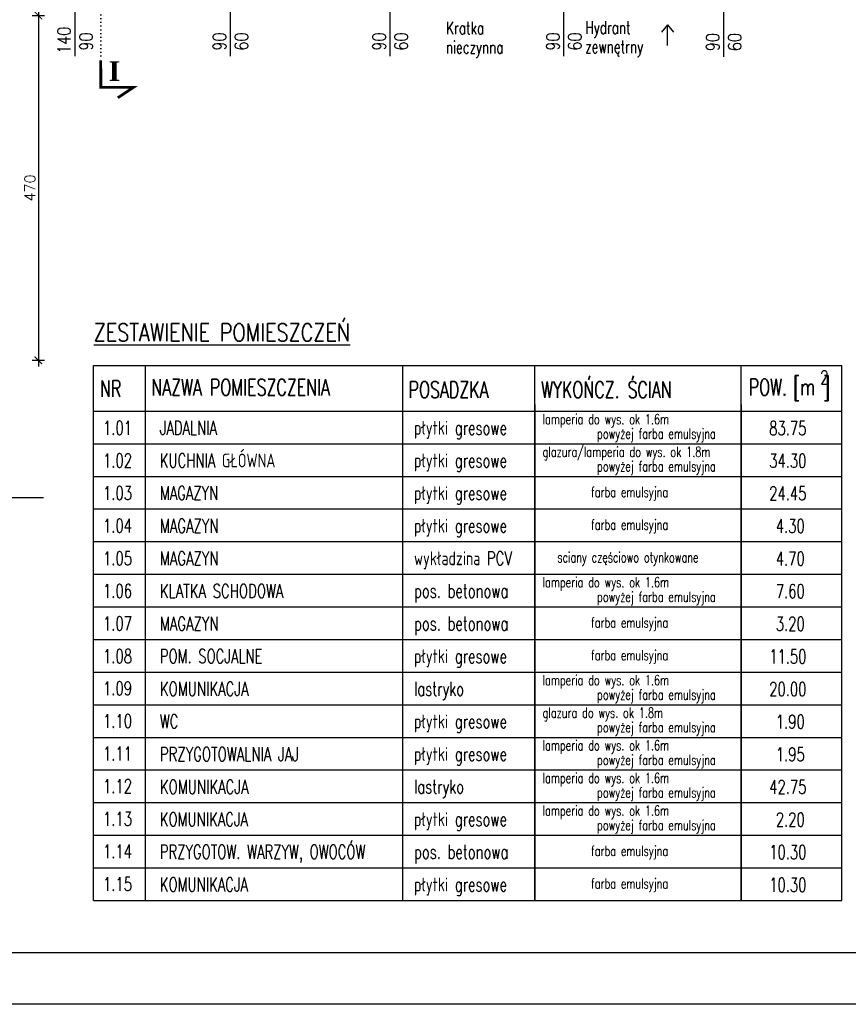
# Model space of a CAD drawing. Header units: millimetres. Extents: x 31969 to 285678, y -69766 to -1123.
# Tile 63 of 102: x 141825 to 142956, y -8681 to -7339. Entities that reach past the tile are written whole.
import ezdxf
from ezdxf.enums import TextEntityAlignment as Align
from ezdxf.lldxf.tags import DXFTag

# ---------------------------------------------------------------- set-up
doc = ezdxf.new("R2010")
doc.units = ezdxf.units.MM
doc.linetypes.add('ACAD_ISO02W100', pattern=[15, 12, -3])
doc.linetypes.add('DOT', pattern=[0.25, 0, -0.25])
for name, color, linetype in [('a-opis 1', 3, 'Continuous'), ('a-opis 2', 1, 'Continuous'), ('a-opis 3', 15, 'Continuous'), ('a-opis stolarki 1', 3, 'Continuous'), ('a-wentylacja', 3, 'Continuous'), ('a-wymiary', 11, 'Continuous'), ('a-ściany istniejące murowane', 6, 'Continuous')]:
    doc.layers.add(name, color=color, linetype=linetype)
doc.styles.add('IREK', font='simplex.shx', dxfattribs={"width": 0.8})
doc.styles.add('MAREK', font='simplex.shx')
doc.styles.add('RS01507', font='romans.shx', dxfattribs={"width": 0.7, "height": 0.15})
doc.styles.add('STYLE2', font='timesbd.ttf')
doc.styles.add('WYMIAR', font='romans.shx', dxfattribs={"width": 0.8})
tags = doc.linetypes.add('DASHED', pattern=[0.75, 0.5, -0.25]).pattern_tags.tags
tags[6:7] = [DXFTag(74, 4), DXFTag(75, 0), DXFTag(340, '0'), DXFTag(46, 1.0), DXFTag(50, 0.0), DXFTag(44, 0.0), DXFTag(45, 0.0)]
tags[4:5] = [DXFTag(74, 4), DXFTag(75, 0), DXFTag(340, '0'), DXFTag(46, 1.0), DXFTag(50, 0.0), DXFTag(44, 0.0), DXFTag(45, 0.0)]
doc.dimstyles.new('MAREK', dxfattribs={"dimscale": 0.85, "dimtxt": 17, "dimasz": 12, "dimexe": 10, "dimexo": 0.625, "dimgap": 5, "dimtad": 1, "dimdec": 1, "dimdsep": 46, "dimtxsty": 'MAREK', "dimblk1": 'ARCHTICK', "dimblk2": 'ARCHTICK', "dimsah": 1, "dimcen": 2.5, "dimdle": 10, "dimadec": 0, "dimazin": 0, "dimtfac": 1, "dimtdec": 1, "dimtmove": 1, "dimatfit": 3, "dimldrblk": 'ARCHTICK', "dimfxl": 0, "dimtolj": 1, "dimtzin": 0, "dimarcsym": 0})

# ---------------------------------------------------------------- blocks, each defined once
blk = doc.blocks.new('_ARCHTICK')
at = {"color": 0, "linetype": 'ByBlock', "const_width": 0.15}
blk.add_lwpolyline([(-0.5, -0.5), (0.5, 0.5)], dxfattribs=at)
blk = doc.blocks.new('*D9')
at = {"layer": 'a-wymiary', "color": 0, "lineweight": -2, "ltscale": 100}
for p, q in [((141851, -7324.4), (141851, -7811.4)), ((141842.5, -7332.9), (141859.5, -7332.9)), ((141842.5, -7802.9), (141859.5, -7802.9))]:
    blk.add_line(p, q, dxfattribs=at)
at = {"layer": 'DEFPOINTS', "color": 0, "ltscale": 100}
for p in [(141813.1, -7332.9), (141813.1, -7802.9), (141851, -7802.9)]:
    blk.add_point(p, dxfattribs=at)
at = {"layer": 'a-wymiary', "color": 0, "lineweight": -2, "ltscale": 100, "xscale": 10.2, "yscale": 10.2, "zscale": 10.2}
for p, rotation in [((141851, -7332.9), 90), ((141851, -7802.9), 270)]:
    blk.add_blockref('_ARCHTICK', p, dxfattribs=dict(at, rotation=rotation))
at = {"layer": 'a-wymiary', "color": 0, "ltscale": 100, "insert": (141839.5, -7567.9), "char_height": 14.45, "attachment_point": 5, "rotation": 90, "style": 'MAREK'}
blk.add_mtext('\\A1;470', dxfattribs=at)

msp = doc.modelspace()

# ---------------------------------------------------------------- linework, layer by layer
at = {"layer": 'a-opis 1', "linetype": 'DOT', "ltscale": 20}
msp.add_line((141936.15, -7168.62), (141936.15, -7393.95), dxfattribs=at)
at = {"layer": 'a-opis 2'}
for p, q in [((141926.08, -7872.19), (142947.09, -7872.19)), ((141926.08, -7916.67), (142947.09, -7916.67)), ((141926.08, -7961.14), (142947.09, -7961.14)), ((141926.08, -8005.61), (142947.09, -8005.61)), ((141926.08, -8005.61), (142947.09, -8005.61)), ((141926.08, -8050.08), (142947.09, -8050.08)), ((141926.08, -8050.08), (142947.09, -8050.08)), ((141926.08, -8050.08), (142947.09, -8050.08)), ((141926.08, -8094.56), (142947.09, -8094.56)), ((141926.08, -8139.03), (142947.09, -8139.03)), ((141926.08, -8183.5), (142947.09, -8183.5)), ((141926.08, -8227.97), (142947.09, -8227.97)), ((141926.08, -8272.44), (142947.09, -8272.44)), ((141926.08, -8316.92), (142947.09, -8316.92)), ((141926.08, -8361.39), (142947.09, -8361.39)), ((141926.08, -8405.86), (142947.09, -8405.86)), ((141926.08, -8450.33), (142947.09, -8450.33)), ((141926.08, -8494.8), (142947.09, -8494.8))]:
    msp.add_line(p, q, dxfattribs=at)
at = {"layer": 'a-opis 2', "ltscale": 2}
for points in [[(144793.33, -8680.89), (139893.33, -8680.89), (139893.33, -5710.89), (144793.33, -5710.89)], [(140143.33, -5780.89), (144723.33, -5780.89), (144723.33, -8610.89), (140143.33, -8610.89)]]:
    msp.add_lwpolyline(points, close=True, dxfattribs=at)
at = {"layer": 'a-opis 2', "const_width": 3.74}
msp.add_lwpolyline([(141936.15, -7393.95), (141936.17, -7430.84), (141980.67, -7430.8), (141959.32, -7445.05)], dxfattribs=at)
at = {"layer": 'a-opis 3', "ltscale": 40}
for p, q in [((141926.08, -7809.76), (142947.09, -7809.76)), ((141926.08, -8539.28), (141926.08, -7809.76)), ((141996.47, -7809.76), (141996.47, -7863.21)), ((142347.57, -7809.76), (142347.57, -7863.21)), ((142528.37, -8539.28), (142528.37, -7809.76)), ((142528.37, -8539.28), (142528.37, -7809.76)), ((142528.37, -8539.28), (142528.37, -7809.76)), ((142809.78, -7809.76), (142947.09, -7809.76)), ((142809.78, -8539.28), (142809.78, -7809.76)), ((142809.78, -8539.28), (142809.78, -7809.76)), ((142809.78, -8539.28), (142809.78, -7809.76)), ((142947.09, -8539.28), (142947.09, -7809.76)), ((141996.47, -7863.21), (141996.47, -8539.28)), ((142347.57, -7863.21), (142347.57, -8539.28)), ((142528.37, -7863.21), (142528.37, -8539.28)), ((142528.37, -7863.21), (142528.37, -8539.28)), ((142809.78, -7863.21), (142809.78, -8539.28)), ((142809.78, -7863.21), (142809.78, -8539.28)), ((141926.08, -7872.19), (142947.09, -7872.19)), ((141926.08, -8539.28), (142947.09, -8539.28))]:
    msp.add_line(p, q, dxfattribs=at)
at = {"layer": 'a-opis stolarki 1'}
for p, q in [((141901.07, -7388.29), (141901.07, -7251.17)), ((142113.07, -7388.29), (142113.07, -7251.17)), ((142331.07, -7388.29), (142331.07, -7251.17)), ((142568.07, -7388.29), (142568.07, -7251.17)), ((142786.07, -7389.08), (142786.07, -7251.95))]:
    msp.add_line(p, q, dxfattribs=at)
at = {"layer": 'a-wentylacja', "linetype": 'DASHED', "ltscale": 0.009}
for p, q in [((142709.41, -7345.56), (142701.26, -7355.31)), ((142709.41, -7373.68), (142709.41, -7345.56)), ((142709.41, -7345.56), (142717.56, -7355.31))]:
    msp.add_line(p, q, dxfattribs=at)
at = {"layer": 'a-ściany istniejące murowane'}
msp.add_line((141858.07, -7990.36), (140788.07, -7990.36), dxfattribs=at)

# ---------------------------------------------------------------- texts
at = {"layer": 'a-opis 1', "ltscale": 40, "style": 'RS01507', "width": 0.7}
for s, p in [('Kratka', (142407.22, -7349.89)), ('Hydrant', (142597.36, -7349.2)), ('nieczynna', (142406.95, -7376.09)), ('zewnętrny', (142597.09, -7375.4))]:
    msp.add_text(s, height=17.103, dxfattribs=at).set_placement(p, align=Align.MIDDLE_LEFT)
for s, height, p in [('WYKOŃCZ. ŚCIAN', 22.5756, (142537.03, -7854.22)), ('[m ]', 22.576, (142881.02, -7850.41)), ('2', 18.81, (142917.75, -7835.48)), ('NR', 22.576, (141935.1, -7852.84)), ('NAZWA POMIESZCZENIA', 22.5756, (142005.13, -7850.96)), ('POSADZKA', 22.576, (142356.22, -7854.22)), ('POW.', 22.576, (142820.23, -7850.82)), ('lamperia do wys. ok 1.6m', 13.7996, (142539.04, -7890.01)), ('1.01', 18.813, (141939.21, -7904.35)), ('JADALNIA', 18.813, (142016.66, -7904.35)), ('płytki gresowe', 18.813, (142363.53, -7904.35)), ('83.75', 18.813, (142848.12, -7904.78)), ('powyżej farba emulsyjna', 13.7996, (142613.32, -7909.83)), ('glazura/lamperia do wys. ok 1.8m', 13.7996, (142539.04, -7934.49)), ('1.02', 18.813, (141939.21, -7948.83)), ('KUCHNIA GŁÓWNA', 18.813, (142016.66, -7948.83)), ('płytki gresowe', 18.813, (142363.53, -7948.83)), ('34.30', 18.813, (142848.12, -7949.26)), ('powyżej farba emulsyjna', 13.7996, (142613.32, -7954.3)), ('płytki gresowe', 18.813, (142363.53, -7993.3)), ('1.03', 18.813, (141939.21, -7993.3)), ('MAGAZYN', 18.813, (142016.68, -7993.3)), ('farba emulsyjna', 13.7996, (142605.18, -7989.42)), ('24.45', 18.813, (142848.12, -7993.73)), ('1.04', 18.813, (141939.21, -8037.77)), ('MAGAZYN', 18.913, (142016.76, -8037.94)), ('płytki gresowe', 18.813, (142363.53, -8037.77)), ('farba emulsyjna', 13.7996, (142605.18, -8033.9)), (' 4.30', 18.813, (142848.12, -8038.2)), ('1.05', 18.813, (141939.21, -8082.24)), ('MAGAZYN', 18.913, (142016.76, -8082.41)), ('wykładzina PCV', 18.813, (142363.53, -8082.24)), ('sciany częściowo otynkowane', 13.7996, (142559.16, -8078.37)), (' 4.70', 18.813, (142848.12, -8082.67)), ('1.06', 18.813, (141939.21, -8126.71)), ('KLATKA SCHODOWA', 18.9125, (142016.76, -8126.88)), ('pos. betonowa', 18.813, (142363.53, -8126.71)), ('lamperia do wys. ok 1.6m', 13.7996, (142539.04, -8112.37)), ('powyżej farba emulsyjna', 13.7996, (142613.32, -8132.19)), (' 7.60', 18.813, (142848.12, -8127.14)), ('1.07', 18.813, (141939.21, -8171.19)), ('MAGAZYN', 18.913, (142016.76, -8171.36)), ('pos. betonowa', 18.813, (142363.53, -8171.19)), ('farba emulsyjna', 13.7996, (142605.18, -8167.31)), (' 3.20', 18.813, (142848.12, -8171.62)), ('1.08', 18.813, (141939.21, -8215.66)), ('POM. SOCJALNE', 18.813, (142016.68, -8215.66)), ('płytki gresowe', 18.813, (142363.53, -8215.66)), ('farba emulsyjna', 13.7996, (142605.18, -8211.78)), ('11.50', 18.813, (142848.12, -8216.09)), ('1.09', 18.813, (141939.21, -8259.5)), ('KOMUNIKACJA', 18.9125, (142016.76, -8260.3)), ('lastryko', 18.813, (142363.53, -8260.13)), ('lamperia do wys. ok 1.6m', 13.7996, (142539.04, -8245.79)), ('20.00', 18.813, (142848.12, -8260.56)), ('powyżej farba emulsyjna', 13.7996, (142613.32, -8265.6)), ('płytki gresowe', 18.813, (142363.53, -8304.6)), ('glazura do wys. ok 1.8m', 13.7996, (142539.04, -8290.26)), ('1.10', 18.813, (141939.21, -8303.98)), ('WC', 18.813, (142016.68, -8304.6)), ('powyżej farba emulsyjna', 13.7996, (142613.32, -8310.07)), (' 1.90', 18.813, (142848.12, -8305.03)), ('lamperia do wys. ok 1.6m', 13.7996, (142539.04, -8334.73)), ('1.11', 18.813, (141939.21, -8348.45)), ('PRZYGOTOWALNIA JAJ', 18.9125, (142016.76, -8349.24)), ('płytki gresowe', 18.813, (142363.53, -8349.07)), (' 1.95', 18.813, (142848.12, -8349.51)), ('powyżej farba emulsyjna', 13.7996, (142613.32, -8354.55)), ('1.12', 18.813, (141939.21, -8392.92)), ('KOMUNIKACJA', 18.9125, (142016.76, -8393.72)), ('lastryko', 18.813, (142363.53, -8393.55)), ('lamperia do wys. ok 1.6m', 13.7996, (142539.04, -8379.21)), ('42.75', 18.813, (142848.12, -8393.98)), ('powyżej farba emulsyjna', 13.7996, (142613.32, -8399.02)), ('płytki gresowe', 18.813, (142363.53, -8438.02)), ('lamperia do wys. ok 1.6m', 13.7996, (142539.04, -8423.68)), ('1.13', 18.813, (141939.21, -8437.39)), ('KOMUNIKACJA', 18.813, (142016.68, -8438.02)), ('powyżej farba emulsyjna', 13.7996, (142613.32, -8443.49)), (' 2.20', 18.813, (142848.12, -8438.45)), ('1.14', 18.813, (141939.21, -8481.86)), ('PRZYGOTOW. WARZYW, OWOCÓW', 18.813, (142016.68, -8482.49)), ('pos. betonowa', 18.813, (142363.53, -8482.49)), ('farba emulsyjna', 13.7996, (142605.18, -8478.62)), ('10.30', 18.813, (142848.12, -8482.92)), ('1.15', 18.813, (141939.21, -8526.34)), ('KOMUNIKACJA', 18.813, (142016.68, -8526.96)), ('płytki gresowe', 18.813, (142363.53, -8526.96)), ('farba emulsyjna', 13.7996, (142605.18, -8523.09)), ('10.30', 18.813, (142848.12, -8527.39))]:
    msp.add_text(s, height=height, dxfattribs=at).set_placement(p)
at = {"layer": 'a-opis 1', "ltscale": 40, "insert": (140369.19, -8445.09), "char_height": 17.10272, "width": 1825.5351, "attachment_point": 1, "style": 'RS01507'}
msp.add_mtext('1. INWENTARYZACJI DOKONANO W OPARCIU O POMIARY WŁASNE ORAZ DOKUMENTACJĘ PROJEKTOWĄ UDOSTĘPNIONĄ PRZEZ SZKOŁĘ Z 09.1992R.\\P2. WYMIARY PODANE W CM.\\P3. WYMIARY OTWORÓW DRZWIOWYCH PODANO W ŚWIETLE OTWORU W MURZE.\\P\\P\\P{\\C14;   }', dxfattribs=at)
at = {"layer": 'a-opis 2', "style": 'STYLE2', "text_generation_flag": 6}
msp.add_text('I', height=26.96, rotation=180.06864, dxfattribs=at).set_placement((141946.78, -7422.14))
at = {"layer": 'a-opis 2', "linetype": 'ACAD_ISO02W100', "ltscale": 0.5, "insert": (141926.55, -7752.92), "char_height": 24.007, "width": 463.1317, "attachment_point": 1, "style": 'IREK'}
msp.add_mtext('{\\LZESTAWIENIE POMIESZCZEŃ}', dxfattribs=at)
at = {"layer": 'a-opis stolarki 1', "char_height": 18, "width": 35.8438, "attachment_point": 7, "rotation": 90, "style": 'WYMIAR'}
for s, insert in [('{\\W0.995659; }\\P 140\\P{\\W0.34804; }90', (141925.05, -7385.17)), ('{\\W0.995659; }\\P{\\W0.34804; }90\\P{\\W0.367088; }60', (142137.05, -7385.17)), ('{\\W0.995659; }\\P{\\W0.34804; }90\\P{\\W0.367088; }60', (142355.05, -7385.17)), ('{\\W0.995659; }\\P{\\W0.34804; }90\\P{\\W0.367088; }60', (142592.05, -7385.17)), ('{\\W0.995659; }\\P{\\W0.34804; }90\\P{\\W0.367088; }60', (142810.05, -7385.96))]:
    msp.add_mtext(s, dxfattribs=dict(at, insert=insert))

# ---------------------------------------------------------------- dimensions: what is measured, and where the dimension line sits
at = {"layer": 'a-wymiary', "ltscale": 100}
dim = msp.add_linear_dim(base=(141851.02, -7802.86), p1=(141813.07, -7332.86), p2=(141813.07, -7802.86), angle=90, dimstyle='MAREK', dxfattribs=at)
dim.commit()
dim.dimension.update_dxf_attribs({"geometry": '*D9', "text_midpoint": (141839.54, -7567.86)})

doc.saveas('drawing.dxf')
